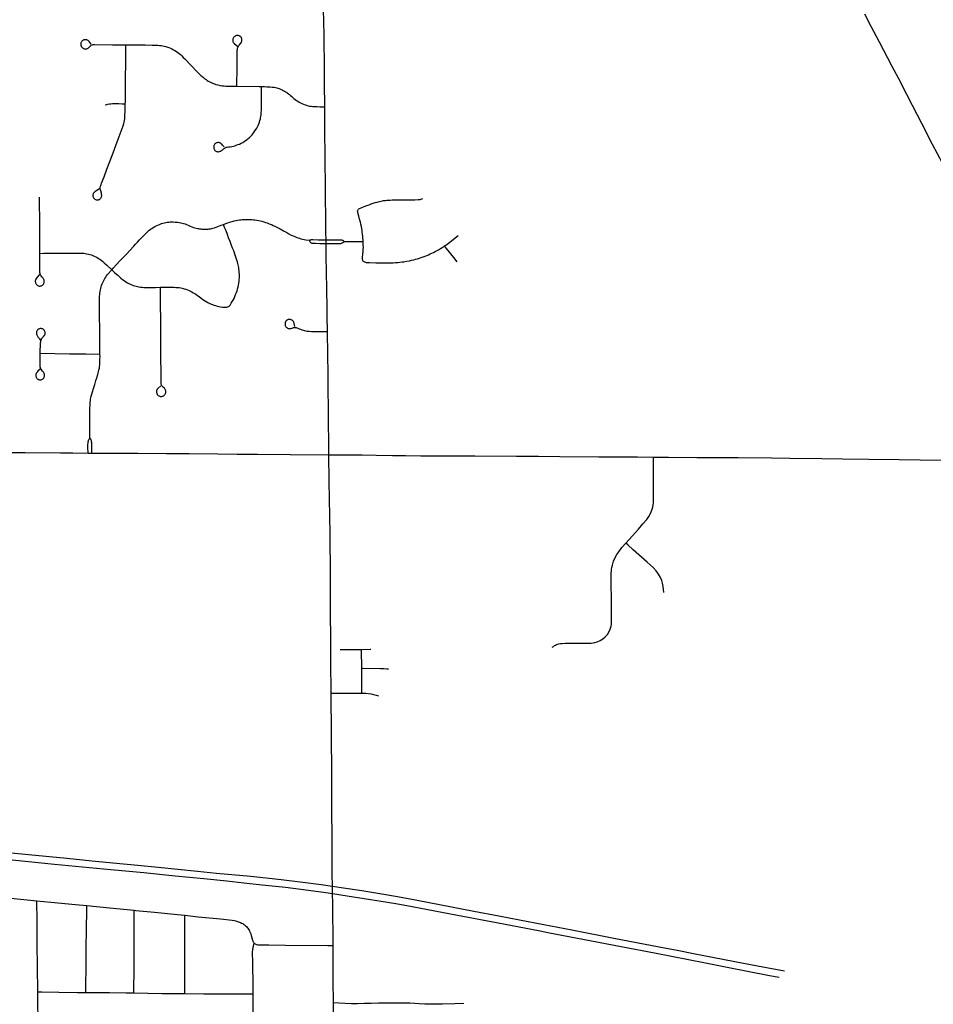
# Model space of a CAD drawing. Header units: feet. Extents: x 2113747 to 2516209, y 960708 to 1356798.
# Tile 57 of 92: x 2288756 to 2296181, y 1185570 to 1193568. Entities that reach past the tile are written whole.
import ezdxf

# ---------------------------------------------------------------- set-up
doc = ezdxf.new("R2010")
doc.units = ezdxf.units.FT
doc.header["$LTSCALE"] = 20
doc.header["$MEASUREMENT"] = 0
doc.layers.add('GM_X_City_Street', color=251, linetype='Continuous')
doc.layers.add('GM_X_Interstate_Route', color=1, linetype='Continuous')

msp = doc.modelspace()

# ---------------------------------------------------------------- linework, layer by layer
at = {"layer": 'GM_X_City_Street', "flags": 128}
for points in [[(2291235.7, 1192860.8), (2291233.2, 1193053.2), (2291232.6, 1193181.2), (2291229.6, 1193420.8), (2291227, 1193571.5), (2291225.3, 1193630.4), (2291224, 1193742), (2291221.5, 1193939), (2291218.7, 1194106.1), (2291216.8, 1194230.8), (2291216.4, 1194283.4), (2291215.8, 1194411.3), (2291215.4, 1194486.8), (2291215.3, 1194501.3)], [(2296255.1, 1192403.3), (2296174.7, 1192552.8), (2296086.9, 1192725.2), (2296053.1, 1192791.6), (2296012.2, 1192871.9), (2295965.5, 1192961.3), (2295897.1, 1193092.2), (2295847.1, 1193188.6), (2295743.4, 1193385), (2295676.1, 1193512.8), (2295624.2, 1193612)], [(2289337, 1193368), (2289320.5, 1193390.6), (2289316.5, 1193394.9), (2289313.1, 1193397.9), (2289308.7, 1193401), (2289305.4, 1193402.7), (2289301.8, 1193404), (2289298.1, 1193404.8), (2289294, 1193405.3), (2289290.6, 1193405.5), (2289286.2, 1193405.3), (2289281.4, 1193404.5), (2289277, 1193403.2), (2289273.1, 1193401.5), (2289269.3, 1193398.7), (2289265.3, 1193395.8), (2289262.3, 1193392.8), (2289259.2, 1193389.3), (2289256.2, 1193384.9), (2289254, 1193379.3), (2289253.1, 1193374.1), (2289252.7, 1193369.3), (2289252.7, 1193364.1), (2289253.7, 1193359.1), (2289254.9, 1193354.5), (2289257.1, 1193349.8), (2289260, 1193345.5), (2289263.1, 1193341.5), (2289266.6, 1193338.5), (2289271.2, 1193335.4), (2289275.7, 1193333.2), (2289279.6, 1193331.9), (2289285.5, 1193330.6), (2289291.4, 1193330.2), (2289295.3, 1193330.7), (2289301.3, 1193331.9), (2289307.5, 1193334.5), (2289312.2, 1193337.6), (2289316.6, 1193340.4), (2289322.6, 1193346.7), (2289328.7, 1193352.2), (2289333.1, 1193356.2), (2289337.7, 1193360), (2289342.6, 1193363.2), (2289347.4, 1193364.9), (2289354, 1193366.4), (2289363.2, 1193367.1), (2289510.6, 1193364.7), (2289619.8, 1193363.9)], [(2290520, 1193026.7), (2290520.8, 1193062.3), (2290522.9, 1193151.1), (2290523.9, 1193263.1), (2290525, 1193316.4), (2290525.3, 1193324.7), (2290526.2, 1193331.6), (2290527.4, 1193338.5), (2290528.8, 1193342.9), (2290530.9, 1193347.7), (2290534.5, 1193353.8), (2290538, 1193358.6), (2290542.7, 1193364.2), (2290552.9, 1193376.5), (2290558.1, 1193384.8), (2290560.1, 1193389.4), (2290561.7, 1193393.9), (2290562.7, 1193398.9), (2290562.9, 1193403.7), (2290562.3, 1193409.4), (2290561.4, 1193413.7), (2290560.1, 1193418.1), (2290557.7, 1193422.3), (2290554.9, 1193425.9), (2290551.5, 1193429.3), (2290547.1, 1193432.8), (2290543.6, 1193435), (2290538.9, 1193437.1), (2290533.7, 1193438.5), (2290528.9, 1193439.3), (2290523.9, 1193439.1), (2290519.3, 1193438.9), (2290514.2, 1193437.4), (2290509.8, 1193435.9), (2290503.7, 1193432.4), (2290499.4, 1193428.9), (2290496.3, 1193425.9), (2290493.7, 1193422.4), (2290491.1, 1193418.5), (2290489.3, 1193413.7), (2290488.5, 1193409.7), (2290487.5, 1193403.3), (2290487.6, 1193398.5), (2290488.5, 1193393.5), (2290489.8, 1193388.5), (2290492, 1193384.3), (2290494.5, 1193380.3), (2290498.4, 1193375.9), (2290502.8, 1193371.6), (2290527.1, 1193352.9)], [(2289614.7, 1192884.2), (2289615, 1192898.8), (2289616.6, 1192990.7), (2289617, 1193092.4), (2289619.1, 1193213.7), (2289619.7, 1193335.1), (2289619.8, 1193363.9)], [(2289619.8, 1193363.9), (2289700.5, 1193363.3), (2289775.9, 1193362.4), (2289832.5, 1193361.7), (2289864.4, 1193360.9), (2289880.2, 1193359.9), (2289893.5, 1193359.2), (2289906.3, 1193357.7), (2289919, 1193355.6), (2289931, 1193352.9), (2289944.2, 1193349.6), (2289956.6, 1193345.5), (2289968.4, 1193341.2), (2289981, 1193336), (2289992.2, 1193330.9), (2290005.7, 1193323.8), (2290017.7, 1193316.9), (2290029.6, 1193309.5), (2290041.9, 1193300.8), (2290052.6, 1193292.5), (2290062.2, 1193284.3), (2290073, 1193274.3), (2290085.6, 1193262.1), (2290097.3, 1193250.4), (2290197.1, 1193147.8), (2290218.6, 1193126.2), (2290229.2, 1193115.7), (2290237.9, 1193107.9), (2290248.8, 1193098.3), (2290260.5, 1193088.8), (2290270.5, 1193081.4), (2290278.3, 1193075.7), (2290288.7, 1193069.2), (2290300.4, 1193062.7), (2290311.5, 1193056.9), (2290324.3, 1193051.4), (2290338.2, 1193046.2), (2290351.7, 1193041.8), (2290365.6, 1193037.9), (2290384.3, 1193034), (2290401.2, 1193031.4), (2290417.5, 1193029.5), (2290431.6, 1193028.7), (2290447.7, 1193027.9), (2290467.2, 1193027.4), (2290494.1, 1193027), (2290520, 1193026.7)], [(2290418.6, 1192534.2), (2290410.8, 1192543.4), (2290405.7, 1192549), (2290399.6, 1192555.5), (2290393.9, 1192560.7), (2290388.7, 1192564.6), (2290384.4, 1192566.8), (2290379.7, 1192568.6), (2290374.8, 1192569.4), (2290369.9, 1192569.9), (2290365.3, 1192569.4), (2290360.1, 1192568.6), (2290355.3, 1192567.3), (2290351, 1192564.9), (2290346.6, 1192562.1), (2290343.3, 1192558.8), (2290339.3, 1192553.6), (2290337, 1192549.5), (2290335.1, 1192544.7), (2290334, 1192539.9), (2290333.1, 1192535), (2290333.1, 1192530.4), (2290333.5, 1192525.2), (2290334.9, 1192520.8), (2290337.4, 1192515.2), (2290340, 1192510.8), (2290343.5, 1192506.5), (2290347, 1192503.3), (2290351.3, 1192500.4), (2290355.5, 1192498.4), (2290361.8, 1192496.5), (2290367, 1192495.6), (2290372.2, 1192495.6), (2290378.3, 1192496.5), (2290384.3, 1192498.6), (2290390, 1192500.8), (2290396, 1192504.9), (2290401.3, 1192508.6), (2290406, 1192512.5), (2290413.9, 1192519.5), (2290421.9, 1192525.2), (2290426, 1192527.7), (2290430.8, 1192529.9), (2290436.5, 1192531.6), (2290443.3, 1192533.1), (2290454.3, 1192534.7), (2290466.9, 1192536.4), (2290480.8, 1192538.6), (2290493.4, 1192541.2), (2290504.7, 1192544), (2290516.4, 1192547.6), (2290530.3, 1192552.9), (2290542.9, 1192558.1), (2290556.6, 1192564.7), (2290568.9, 1192571.1), (2290579.5, 1192577.5), (2290591.9, 1192585.8), (2290603.7, 1192594.6), (2290613.7, 1192602.8), (2290623.7, 1192611.6), (2290635, 1192622.3), (2290644.6, 1192632.5), (2290651.5, 1192641), (2290659.1, 1192650.4), (2290668.4, 1192664), (2290677.5, 1192677.6), (2290683.1, 1192687.6), (2290688.8, 1192697.6), (2290694.5, 1192709.6), (2290699.5, 1192721.7), (2290704.5, 1192735.6), (2290708.8, 1192749.5), (2290712.3, 1192761.7), (2290714.7, 1192772), (2290716.3, 1192782.5), (2290718.1, 1192794.7), (2290719.7, 1192813.8), (2290720.6, 1192830.8), (2290721.6, 1192899.8), (2290721.2, 1192975.4), (2290721.1, 1192995.1), (2290720.8, 1193024.9)], [(2290520, 1193026.7), (2290701.3, 1193025.1), (2290720.8, 1193024.9)], [(2290720.8, 1193024.9), (2290745.5, 1193024.7), (2290765.5, 1193023.8), (2290779.4, 1193022.9), (2290790.7, 1193022.1), (2290807.7, 1193020.6), (2290823.7, 1193018.6), (2290835, 1193016.4), (2290845.8, 1193013.8), (2290855, 1193011.2), (2290865, 1193007.7), (2290876, 1193003.4), (2290888.9, 1192997.7), (2290898.8, 1192992.5), (2290908.4, 1192987.3), (2290917.1, 1192982.5), (2290923.6, 1192978.6), (2290930.5, 1192973.8), (2290940.1, 1192966.8), (2290948.3, 1192960.3), (2290958.3, 1192951.6), (2290967.9, 1192943), (2290976.1, 1192935.6), (2290985.2, 1192927.7), (2290994.8, 1192920.4), (2291005.6, 1192912.5), (2291015.6, 1192906), (2291026.9, 1192899.1), (2291038.2, 1192893), (2291049.6, 1192887.1), (2291062.9, 1192881.7), (2291076.4, 1192876.5), (2291087.7, 1192872.5), (2291100.7, 1192869.1), (2291114.2, 1192866.4), (2291126.2, 1192864.7), (2291139.8, 1192863.4), (2291153.3, 1192862.5), (2291173.2, 1192861.7), (2291194.9, 1192861.2), (2291235.7, 1192860.8)], [(2289405.5, 1192192.7), (2289382.9, 1192179.7), (2289373.8, 1192174), (2289366, 1192168.4), (2289360.8, 1192164.1), (2289356.4, 1192159.3), (2289353.9, 1192155.2), (2289352.1, 1192150.6), (2289351.1, 1192145.8), (2289350.7, 1192139.3), (2289351.2, 1192135), (2289352.5, 1192129.7), (2289354.2, 1192125), (2289356.4, 1192120.7), (2289358.2, 1192118), (2289360.3, 1192115.5), (2289363.8, 1192111.9), (2289368.1, 1192108.9), (2289372, 1192106.7), (2289376.8, 1192105.1), (2289382, 1192103.7), (2289386.5, 1192103.5), (2289391.1, 1192103.7), (2289396.2, 1192104.6), (2289400.7, 1192106.3), (2289405.1, 1192108.6), (2289408.5, 1192111), (2289412.7, 1192114.7), (2289415.5, 1192118.4), (2289418.5, 1192122.6), (2289421.1, 1192128.6), (2289422.4, 1192132.8), (2289423.2, 1192138.2), (2289423.3, 1192143.2), (2289422.4, 1192149.3), (2289421.2, 1192157.7), (2289415.1, 1192177.5), (2289412.9, 1192186.2), (2289411.5, 1192192.5), (2289411.2, 1192198.3), (2289411.6, 1192205.7), (2289413.7, 1192215), (2289417.7, 1192227.9), (2289422.1, 1192239.8), (2289441.7, 1192292), (2289465.3, 1192353.4), (2289507.7, 1192465.8), (2289557.7, 1192597.8), (2289596.8, 1192705.5), (2289602.9, 1192724.1), (2289606.4, 1192736.7), (2289608.6, 1192748.9), (2289610.1, 1192763.4), (2289610.7, 1192775.8), (2289611.6, 1192794), (2289613, 1192820.1), (2289614.7, 1192884.2)], [(2289451.5, 1192875.2), (2289463.9, 1192878.7), (2289473.9, 1192881.3), (2289486.7, 1192883.7), (2289497.8, 1192885.2), (2289510, 1192886), (2289525.6, 1192886.9), (2289543, 1192886.9), (2289562.5, 1192886.5), (2289588.8, 1192885.2), (2289614.7, 1192884.2)], [(2291246.3, 1191779.9), (2291244.7, 1191839.2), (2291244.2, 1191891.7), (2291243.6, 1191996.7), (2291242.8, 1192087.1), (2291241.6, 1192213.3), (2291240.1, 1192429.9), (2291237.5, 1192695.5), (2291235.7, 1192860.8)], [(2288920.3, 1191669.7), (2288920.1, 1191894), (2288917.1, 1192126.8)], [(2291505.8, 1192024), (2291508.8, 1192027.5), (2291512.7, 1192030.5), (2291518.4, 1192033.5), (2291531.8, 1192039.6), (2291555.7, 1192049.6), (2291578.7, 1192058.7), (2291596.1, 1192065.2), (2291613.5, 1192071.3), (2291629.5, 1192076.9), (2291645.6, 1192082.1), (2291661.7, 1192086.9), (2291669.9, 1192089.1), (2291682.1, 1192092.1), (2291694.7, 1192094.7), (2291714.2, 1192098.1), (2291729, 1192099.9), (2291741.2, 1192101.2), (2291751.5, 1192101.9), (2291767.2, 1192102.9), (2291784.3, 1192103.4), (2291897.1, 1192104.1), (2291924.4, 1192104.6), (2291945.4, 1192105.1), (2291966.5, 1192105.4), (2291994.5, 1192106.1), (2292002.6, 1192106.7), (2292010.8, 1192108.1), (2292017.4, 1192109.8), (2292023.4, 1192111.7), (2292032.5, 1192115.8)], [(2291546.7, 1191767.4), (2291543.9, 1191808.1), (2291542, 1191826.8), (2291540.3, 1191842), (2291538.6, 1191856.4), (2291536.4, 1191869.8), (2291532.9, 1191888.5), (2291529, 1191906.3), (2291525.1, 1191922), (2291519.1, 1191946.7), (2291512.6, 1191972.8), (2291505.1, 1192001.2), (2291503.5, 1192008), (2291502.6, 1192011.9), (2291502.6, 1192015.8), (2291503.5, 1192019.7), (2291505.8, 1192024)], [(2290411.7, 1191904.9), (2290431.3, 1191912.5), (2290446.9, 1191918.2), (2290462.3, 1191923.5), (2290482.5, 1191929.5), (2290499.9, 1191933.8), (2290516.8, 1191937.3), (2290530.3, 1191939.9), (2290542.5, 1191941.6), (2290553.8, 1191942.9), (2290563.7, 1191943.7), (2290573.7, 1191944.2), (2290585.9, 1191944.6), (2290599.8, 1191945.1), (2290612.4, 1191945), (2290621, 1191945), (2290631.5, 1191944.6), (2290641.9, 1191943.7), (2290655.4, 1191942.4), (2290668.2, 1191940.9), (2290684.7, 1191938.7), (2290699.4, 1191936.1), (2290711.6, 1191933.5), (2290724.2, 1191930.4), (2290739.2, 1191926.3), (2290753.7, 1191921.7), (2290768.5, 1191917), (2290785, 1191910.9), (2290801.9, 1191903.9), (2290816.7, 1191897.4), (2290834.8, 1191888.6), (2290851, 1191880.5), (2290873.1, 1191868.7), (2290900, 1191853.5), (2290926.1, 1191838.7), (2290944.2, 1191828.8), (2290963.9, 1191818.7), (2290979, 1191811.3), (2290991.2, 1191806.1), (2291004.1, 1191800.7), (2291017.2, 1191796.1), (2291029, 1191792.2), (2291042, 1191788.7), (2291055.2, 1191785.8), (2291068.5, 1191783.1), (2291082.5, 1191780.7), (2291109.9, 1191776.3)], [(2289505.2, 1191536.1), (2289515.9, 1191548.3), (2289571.5, 1191608.5), (2289620.4, 1191661.1), (2289684.7, 1191729.6), (2289698.6, 1191744.8), (2289712.9, 1191760.4), (2289730.4, 1191779), (2289747.3, 1191796.9), (2289765.5, 1191816), (2289775.4, 1191826.4), (2289783.3, 1191834.2), (2289791.1, 1191841.6), (2289801.1, 1191850.7), (2289809.8, 1191858.1), (2289818.8, 1191865.2), (2289829.8, 1191872.5), (2289841.1, 1191879.4), (2289853.7, 1191886.8), (2289865.8, 1191893.4), (2289879.8, 1191899.8), (2289892.3, 1191905), (2289908, 1191911.1), (2289919.7, 1191915), (2289931.9, 1191918.4), (2289943.6, 1191921), (2289955.3, 1191922.7), (2289967.2, 1191924.2), (2289980.1, 1191924.9), (2289992.9, 1191925.5), (2290004.4, 1191925.3), (2290018.7, 1191924.5), (2290029.1, 1191923.6), (2290040, 1191922.3), (2290051.7, 1191920.5), (2290064.7, 1191918.4), (2290077.3, 1191915.3), (2290088.2, 1191912.3), (2290100.4, 1191908.4), (2290112.1, 1191904), (2290124.9, 1191898.5), (2290142.5, 1191891), (2290155.5, 1191885.8), (2290168.5, 1191881), (2290179.4, 1191877.5), (2290189.4, 1191874.9), (2290201.5, 1191872.3), (2290209.8, 1191870.5), (2290218.5, 1191869.2), (2290227.1, 1191867.9), (2290237.2, 1191867), (2290246.2, 1191866.2), (2290256.7, 1191865.9), (2290267.1, 1191865.7), (2290276.7, 1191866.2), (2290287.5, 1191867), (2290297.5, 1191868.3), (2290308.3, 1191870.1), (2290317.9, 1191871.8), (2290327, 1191874), (2290339.2, 1191877.4), (2290353.1, 1191882.2), (2290367, 1191887.4), (2290379.6, 1191892.2), (2290394.4, 1191897.8), (2290411.7, 1191904.9)], [(2290447.7, 1191234.9), (2290453.4, 1191237.1), (2290458.1, 1191240.1), (2290462.5, 1191244.4), (2290466.6, 1191249.6), (2290476, 1191264), (2290484, 1191277.9), (2290490.7, 1191290.5), (2290498, 1191304.3), (2290505.1, 1191320), (2290511.3, 1191334.7), (2290517.2, 1191350.8), (2290522.5, 1191365.9), (2290527.7, 1191383), (2290531.6, 1191397.8), (2290534.7, 1191411.6), (2290537.5, 1191427.2), (2290539.9, 1191442.4), (2290541, 1191456.9), (2290542.1, 1191473.7), (2290542.2, 1191486.9), (2290542.1, 1191499.7), (2290541.1, 1191513.5), (2290539.9, 1191528.9), (2290538.6, 1191541.9), (2290536.9, 1191554.5), (2290534.7, 1191567.1), (2290533, 1191577.5), (2290530.4, 1191588.8), (2290526.9, 1191600.9), (2290522.2, 1191614.8), (2290516.5, 1191630.9), (2290507.4, 1191656.5), (2290495.3, 1191689.1), (2290487, 1191711.3), (2290478.8, 1191733.4), (2290472.7, 1191749.5), (2290466.2, 1191766.4), (2290454.5, 1191796.8), (2290444.1, 1191824.2), (2290433.2, 1191851.6), (2290421.5, 1191880.7), (2290411.7, 1191904.9)], [(2292208.9, 1191729.7), (2292219.2, 1191736.7), (2292229.7, 1191744.2), (2292241.8, 1191753.2), (2292253.1, 1191761.9), (2292264.8, 1191771), (2292283, 1191785.7), (2292319.4, 1191815.7)], [(2291109.9, 1191776.3), (2291116.4, 1191778.9), (2291121.6, 1191780.7), (2291127.2, 1191781.5), (2291132, 1191782), (2291139.3, 1191782), (2291181.5, 1191781), (2291206.3, 1191780.2), (2291246.3, 1191779.9)], [(2291109.9, 1191776.3), (2291114, 1191766.5), (2291117, 1191761.7), (2291120, 1191758.2), (2291123.9, 1191755.7), (2291129.6, 1191753.5), (2291136.5, 1191752.6), (2291160, 1191751.3), (2291194.6, 1191750.6), (2291246.7, 1191750.1)], [(2291246.3, 1191779.9), (2291288.9, 1191780.3), (2291335.5, 1191781), (2291356.5, 1191780.9), (2291365.7, 1191780.5), (2291372.2, 1191779.6), (2291377.4, 1191778.3), (2291381.7, 1191776.1), (2291385.2, 1191773.5), (2291392.3, 1191765.5)], [(2291246.7, 1191750.1), (2291246.4, 1191766.4), (2291246.3, 1191779.9)], [(2291246.7, 1191750.1), (2291291.2, 1191749.5), (2291326.8, 1191749.6), (2291358.9, 1191750.3), (2291366.7, 1191750.8), (2291371.9, 1191752), (2291376.3, 1191754.2), (2291381.9, 1191757.7), (2291392.3, 1191765.5)], [(2291257.3, 1191035.2), (2291256.9, 1191071.7), (2291256.5, 1191124.2), (2291255.4, 1191186.5), (2291254.9, 1191242.1), (2291254.7, 1191258.5), (2291254.7, 1191261.8), (2291253.7, 1191340.5), (2291252.7, 1191383.1), (2291250, 1191514.3), (2291247.8, 1191648.8), (2291246.7, 1191750.1)], [(2291392.3, 1191765.5), (2291451.4, 1191765.9), (2291511.8, 1191766.9), (2291546.7, 1191767.4)], [(2291548.9, 1191606.7), (2291545.8, 1191610.1), (2291543.9, 1191614.5), (2291542.4, 1191620.1), (2291541.5, 1191627.5), (2291541.7, 1191636.3), (2291542.6, 1191645.4), (2291543.9, 1191654.1), (2291546.1, 1191670.3), (2291547.4, 1191679.2), (2291548.2, 1191687.1), (2291548.7, 1191694.9), (2291548.7, 1191703.1), (2291549.1, 1191718.3), (2291548.8, 1191735.9), (2291547.8, 1191751.3), (2291546.7, 1191767.4)], [(2291548.9, 1191606.7), (2291553.7, 1191603.2), (2291559.1, 1191600.2), (2291565.6, 1191598), (2291573.4, 1191596.7), (2291581.6, 1191595.8), (2291599.4, 1191594.8), (2291651.7, 1191593.7), (2291769.8, 1191593.6), (2291791, 1191594), (2291810, 1191594.9), (2291829.6, 1191596.2), (2291846.1, 1191597.9), (2291863.5, 1191600.1), (2291879.1, 1191602.2), (2291903.4, 1191606.1), (2291923.4, 1191610), (2291941.2, 1191613.9), (2291959, 1191618.3), (2291973.8, 1191622.2), (2291989.5, 1191626.5), (2292005.1, 1191631.3), (2292019.4, 1191636), (2292035.9, 1191641.7), (2292051.1, 1191647.3), (2292066.3, 1191653.4), (2292078, 1191658.1), (2292092.4, 1191664.7), (2292105, 1191670.7), (2292119.3, 1191677.7), (2292132.8, 1191684.6), (2292143.7, 1191690.3), (2292160.5, 1191699.8), (2292176.2, 1191708.9), (2292189.2, 1191716.9), (2292200.5, 1191724.2), (2292208.9, 1191729.7)], [(2292311.8, 1191600.7), (2292283.6, 1191636.8), (2292226.2, 1191708.1), (2292208.9, 1191729.7)], [(2288917.7, 1191498.9), (2288898.2, 1191475.9), (2288892.5, 1191468), (2288887.4, 1191459.6), (2288884.7, 1191452.9), (2288883.4, 1191445.9), (2288883.2, 1191440.6), (2288883.8, 1191435.5), (2288884.8, 1191430.9), (2288886.4, 1191425.9), (2288889, 1191421.6), (2288892, 1191417.7), (2288895, 1191414.3), (2288899, 1191410.7), (2288903.3, 1191408.1), (2288908.5, 1191406), (2288914.2, 1191404.6), (2288918.7, 1191404.2), (2288923.3, 1191404.2), (2288928.1, 1191405.1), (2288932.9, 1191406.8), (2288937.5, 1191409), (2288941.6, 1191411.6), (2288945.5, 1191415), (2288948.9, 1191418.5), (2288951.6, 1191422.8), (2288953.7, 1191427.6), (2288954.9, 1191432.1), (2288955.9, 1191436.8), (2288956.2, 1191441.8), (2288955.9, 1191447.2), (2288954.6, 1191451.9), (2288952.4, 1191457.6), (2288949.4, 1191463.2), (2288945.9, 1191468), (2288935.7, 1191480.3), (2288930.8, 1191486.3), (2288928.1, 1191490.6), (2288926, 1191494.8), (2288923.8, 1191500.6), (2288922.1, 1191507.2), (2288921.2, 1191513.2), (2288920.6, 1191520.3), (2288919.4, 1191608.9), (2288920.3, 1191669.7)], [(2288920.3, 1191669.7), (2288952, 1191670.3), (2288997.9, 1191671.1), (2289119.7, 1191671.9), (2289216.9, 1191672.7), (2289234.8, 1191672.7), (2289253, 1191672.3), (2289266, 1191671.4), (2289278.2, 1191670.5), (2289289.2, 1191669.1), (2289301.2, 1191667.1), (2289314.5, 1191664), (2289327.2, 1191660.5), (2289339.3, 1191656.7), (2289349.8, 1191652.7), (2289362.8, 1191647.1), (2289375.4, 1191641), (2289386.3, 1191635.4), (2289397.6, 1191628.8), (2289408.2, 1191621.7), (2289419.7, 1191613.6), (2289428.8, 1191606.1), (2289443.2, 1191594), (2289460.5, 1191577.9), (2289505.2, 1191536.1)], [(2289408.8, 1190852.3), (2289408.5, 1190875.6), (2289407.7, 1190906), (2289407.8, 1190976.9), (2289407.3, 1191044.9), (2289406, 1191170.6), (2289405.7, 1191228.2), (2289405.7, 1191279.9), (2289405.7, 1191302.4), (2289405.7, 1191318.5), (2289406.6, 1191334.3), (2289407.9, 1191345.9), (2289409.6, 1191360), (2289412.3, 1191373.7), (2289414.8, 1191385.3), (2289418.8, 1191398.4), (2289422.1, 1191410.1), (2289426.6, 1191422.3), (2289431.4, 1191434.1), (2289436.6, 1191444.9), (2289441.5, 1191454.3), (2289448.3, 1191466.2), (2289455.1, 1191476.2), (2289463.1, 1191487.4), (2289470.6, 1191496.8), (2289505.2, 1191536.1)], [(2289505.2, 1191536.1), (2289527.6, 1191515.1), (2289542.1, 1191501.5), (2289553, 1191491.5), (2289566.9, 1191478.9), (2289579, 1191468.5), (2289592, 1191458.1), (2289606, 1191448.1), (2289619.4, 1191438.5), (2289631.5, 1191431.1), (2289642, 1191425.5), (2289655, 1191418.9), (2289667.1, 1191413.7), (2289678.9, 1191409.4), (2289691.7, 1191405.2), (2289702.7, 1191402), (2289713.6, 1191399.8), (2289724.9, 1191397.7), (2289737.6, 1191395.8), (2289750.5, 1191394.6), (2289764, 1191393.7), (2289780.9, 1191393.3), (2289802.2, 1191393.3), (2289859.6, 1191393.7), (2289899.7, 1191394)], [(2289904, 1190594.6), (2289880, 1190572.9), (2289877.5, 1190570.3), (2289874.9, 1190567.2), (2289872.7, 1190563.8), (2289871.2, 1190560.6), (2289868.9, 1190553.3), (2289868.4, 1190549.9), (2289868.3, 1190545.7), (2289869.1, 1190538.3), (2289870.5, 1190534.3), (2289871.3, 1190531.1), (2289873.1, 1190527.8), (2289874.8, 1190524.5), (2289877, 1190521.2), (2289879.7, 1190518.5), (2289882.7, 1190516), (2289886.1, 1190513.4), (2289889.6, 1190511.3), (2289893.9, 1190509.5), (2289898.7, 1190508.2), (2289903.4, 1190507.8), (2289909.1, 1190507.8), (2289915.7, 1190508.6), (2289921.3, 1190510.4), (2289926.1, 1190512.5), (2289930.4, 1190515.6), (2289934.2, 1190519.4), (2289938.7, 1190525.6), (2289941.7, 1190532.4), (2289943.5, 1190539.8), (2289943.9, 1190545.6), (2289943, 1190552.5), (2289941.7, 1190558.2), (2289938.7, 1190565.1), (2289936.1, 1190569), (2289932.2, 1190573.9), (2289925.7, 1190579.8), (2289919.9, 1190585.2), (2289913.9, 1190591.9), (2289910.5, 1190596.8), (2289908.3, 1190602), (2289906.6, 1190607.8), (2289905.7, 1190613.3), (2289905.3, 1190620.7), (2289905.3, 1190630.7), (2289905.9, 1190655.8), (2289905.2, 1190718.3), (2289904.5, 1190806.8), (2289904, 1190967.6), (2289903.3, 1191095.6), (2289900.8, 1191286), (2289900, 1191365.9), (2289899.7, 1191394)], [(2289899.7, 1191394), (2289988.1, 1191394.5), (2290012, 1191394), (2290026.3, 1191393.6), (2290039.7, 1191392.7), (2290052.5, 1191391.4), (2290065.8, 1191389.3), (2290077.9, 1191386.5), (2290092.7, 1191382.7), (2290105.3, 1191378.8), (2290119.6, 1191373.6), (2290133.1, 1191368.1), (2290143.9, 1191363.1), (2290154.8, 1191357.5), (2290166.9, 1191350.5), (2290178.7, 1191343.2), (2290187.8, 1191337.1), (2290200.4, 1191328.4), (2290214.3, 1191318.4), (2290231.6, 1191305.8), (2290246, 1191295.8), (2290258.1, 1191287.5), (2290270.5, 1191279.7), (2290285.5, 1191271), (2290296.8, 1191265.5), (2290308.1, 1191260.2), (2290322.4, 1191254), (2290334.1, 1191249.7), (2290346.4, 1191245.7), (2290360.6, 1191241.9), (2290374, 1191238.8), (2290388.8, 1191236.2), (2290405.3, 1191233.6), (2290416.2, 1191232.3), (2290422.7, 1191231.9), (2290428.8, 1191231.9), (2290434.4, 1191232.3), (2290440.5, 1191233.2), (2290447.7, 1191234.9)], [(2290992.5, 1191075.1), (2290987.2, 1191098.9), (2290986, 1191103.8), (2290984.7, 1191107.7), (2290983, 1191112.1), (2290980.8, 1191116), (2290978.7, 1191119), (2290976, 1191121.6), (2290973.3, 1191124.2), (2290970.4, 1191126.4), (2290967.1, 1191128.4), (2290962.1, 1191130.8), (2290957.8, 1191132), (2290952.8, 1191132.7), (2290949.1, 1191133.3), (2290945.2, 1191133.3), (2290941.7, 1191132.9), (2290937.8, 1191131.6), (2290933.9, 1191129.9), (2290930.9, 1191128.2), (2290927.8, 1191126), (2290924.7, 1191123.7), (2290922.2, 1191121.2), (2290919.7, 1191118), (2290917.8, 1191115.6), (2290916, 1191111.5), (2290914.8, 1191108.6), (2290913.6, 1191104.4), (2290913, 1191100.8), (2290912.6, 1191096.9), (2290912.6, 1191093), (2290913.1, 1191089.4), (2290913.9, 1191085.2), (2290915.1, 1191082.2), (2290917.4, 1191077.8), (2290920, 1191073.4), (2290922.9, 1191069.4), (2290926.1, 1191066.5), (2290928.8, 1191064.4), (2290933, 1191061.7), (2290937.8, 1191060), (2290942.1, 1191058.7), (2290947.3, 1191057.8), (2290953, 1191058.2), (2290960.9, 1191059.8), (2290969.5, 1191062.1), (2290976.9, 1191064.6), (2290982.1, 1191066.4), (2290987.3, 1191067.8), (2290992.5, 1191068.2), (2290997.2, 1191067.8), (2291003.4, 1191066.4), (2291009.9, 1191064.3), (2291016.4, 1191061.7), (2291026.8, 1191057.7), (2291037.2, 1191053.9), (2291048.7, 1191049.9), (2291062.4, 1191046), (2291079.3, 1191041.6), (2291093.2, 1191039.1), (2291108, 1191037.3), (2291127.1, 1191036), (2291148.4, 1191035.5), (2291217.9, 1191035.5), (2291257.3, 1191035.2)], [(2288923.3, 1190857.9), (2288926.3, 1190943), (2288927.2, 1190952.1), (2288928.5, 1190959.2), (2288930.7, 1190966), (2288932.7, 1190971.5), (2288935.9, 1190977.2), (2288939.6, 1190982.5), (2288945, 1190989.4), (2288950.3, 1190995.1), (2288953.7, 1190999.4), (2288957.2, 1191003.7), (2288960.7, 1191009.8), (2288962.2, 1191014.4), (2288963.3, 1191019.4), (2288963.3, 1191024.1), (2288962.4, 1191030.6), (2288961.1, 1191035), (2288959.1, 1191039.8), (2288956.8, 1191043.3), (2288953.3, 1191047.6), (2288949.9, 1191051.1), (2288945.9, 1191053.7), (2288941.2, 1191056.3), (2288936.7, 1191057.7), (2288931.6, 1191058.5), (2288926.9, 1191058.8), (2288922.1, 1191058.5), (2288917.3, 1191057.6), (2288912.1, 1191055.4), (2288907.7, 1191053.3), (2288904.2, 1191050.6), (2288901.2, 1191047.6), (2288898.1, 1191043.3), (2288895.7, 1191038.6), (2288893.8, 1191034.2), (2288892.9, 1191029.2), (2288892.5, 1191023.7), (2288892.9, 1191018.1), (2288893.9, 1191012.9), (2288895.1, 1191008.1), (2288898.1, 1191001.6), (2288901.2, 1190996.8), (2288904.6, 1190992), (2288908.5, 1190987.3), (2288912.9, 1190982.5), (2288915.9, 1190978.6), (2288919, 1190974.2), (2288921.1, 1190971.2), (2288923.3, 1190967.3), (2288926.4, 1190960.6)], [(2291268.8, 1190034.2), (2291265.2, 1190395.5), (2291263.5, 1190579.3), (2291262.5, 1190674.5), (2291259.7, 1190864.8), (2291257.5, 1191015.9), (2291257.3, 1191035.2)], [(2288924.9, 1190730.6), (2288904.1, 1190711.9), (2288897.9, 1190706.1), (2288894.5, 1190701.9), (2288892, 1190698.2), (2288889.3, 1190693.3), (2288888, 1190688.5), (2288887.6, 1190684.2), (2288887.6, 1190678.5), (2288888, 1190672.8), (2288888.9, 1190668.1), (2288890.4, 1190663.5), (2288892.8, 1190659.4), (2288895.8, 1190655.2), (2288899.3, 1190651.6), (2288903.1, 1190648.7), (2288907.5, 1190646.4), (2288911.9, 1190644.4), (2288917.5, 1190643.3), (2288922.3, 1190642.9), (2288927.1, 1190642.9), (2288931.8, 1190643.7), (2288936.6, 1190645.5), (2288941, 1190647.7), (2288944.9, 1190650.2), (2288948.8, 1190654.1), (2288952.2, 1190659), (2288954.4, 1190663.3), (2288956.3, 1190667.8), (2288957.5, 1190672.4), (2288958, 1190677.5), (2288957.9, 1190682.8), (2288957.5, 1190687.2), (2288956.2, 1190691.9), (2288954.2, 1190696.6), (2288952.3, 1190700.6), (2288949.3, 1190705.1), (2288942.3, 1190713.7), (2288935.8, 1190721.9), (2288931.1, 1190728.5), (2288928.4, 1190732.8), (2288926.3, 1190737), (2288924.5, 1190741.5), (2288923.3, 1190746.2), (2288922.8, 1190750.6), (2288922.3, 1190756), (2288923.3, 1190857.9)], [(2288923.3, 1190857.9), (2289162.1, 1190854.6), (2289292.8, 1190853.6), (2289408.8, 1190852.3)], [(2289326.8, 1190170.3), (2289326.9, 1190294.9), (2289327.6, 1190406.5), (2289328.5, 1190440), (2289329.5, 1190458.6), (2289330.6, 1190470.9), (2289332.3, 1190484.3), (2289334.6, 1190496.5), (2289337.4, 1190509.6), (2289341.9, 1190526), (2289347.1, 1190544.1), (2289355.9, 1190572.1), (2289366.7, 1190605.9), (2289376.3, 1190635.9), (2289383.7, 1190659.8), (2289391.1, 1190685), (2289396.8, 1190706.7), (2289400.7, 1190723.7), (2289403.7, 1190738.4), (2289405.5, 1190749.9), (2289406.8, 1190761.8), (2289407.9, 1190773.2), (2289408.9, 1190792.2), (2289408.9, 1190810.4), (2289409, 1190833), (2289408.8, 1190852.3)], [(2289311.8, 1190047.3), (2289311.2, 1190094.9), (2289311.1, 1190116.8), (2289311.6, 1190127.7), (2289312.7, 1190138.9), (2289314.6, 1190148.1), (2289315.9, 1190152.9), (2289317.7, 1190157.2), (2289320.3, 1190161.6), (2289322.9, 1190165.5), (2289326.8, 1190170.3)], [(2289342.1, 1190047.3), (2289342, 1190100), (2289341.7, 1190109.6), (2289341.8, 1190120.7), (2289341.4, 1190130.8), (2289340.6, 1190138.7), (2289339.2, 1190146), (2289337.4, 1190152.1), (2289333.5, 1190159.9), (2289326.8, 1190170.3)], [(2288544.6, 1190053.3), (2288801.8, 1190051.6), (2289089.1, 1190049.5), (2289188.2, 1190048.4), (2289311.8, 1190047.3)], [(2289311.8, 1190047.3), (2289342.1, 1190047.3)], [(2289342.1, 1190047.3), (2289483.8, 1190047.6), (2289716.6, 1190046.6), (2289949, 1190044.7), (2290132.6, 1190043), (2290366.1, 1190040.4), (2290523.7, 1190039.4), (2290687.9, 1190037.6), (2290954, 1190036), (2291268.8, 1190034.2)], [(2291268.8, 1190034.2), (2291340.8, 1190034.3), (2291539.4, 1190032.1), (2291654.4, 1190030.6), (2291786.8, 1190028.7), (2291892.3, 1190027.1), (2292017.7, 1190026.2), (2292258.4, 1190024.6), (2292455.7, 1190023.8), (2292793.9, 1190022.6), (2292972.1, 1190022), (2293145.5, 1190020.5), (2293464.1, 1190018.1), (2293581.8, 1190017.1), (2293776.4, 1190015.7), (2293908.4, 1190014.7)], [(2291287, 1188097.1), (2291284, 1188356.1), (2291284.3, 1188543), (2291282.3, 1188743), (2291281.8, 1189051.2), (2291278.4, 1189395.6), (2291272.2, 1189816.9), (2291268.8, 1190034.2)], [(2293683.5, 1189315.4), (2293710.2, 1189345.3), (2293784.2, 1189428.9), (2293821.8, 1189471.8), (2293852.5, 1189508.5), (2293869.3, 1189532.8), (2293884.6, 1189561.8), (2293896.8, 1189592.3), (2293901.7, 1189609.2), (2293904.7, 1189627.3), (2293906.3, 1189643.7), (2293907.7, 1189738.8), (2293908.4, 1190011.3), (2293908.4, 1190014.7)], [(2293908.4, 1190014.7), (2293939.6, 1190014.4), (2294028.7, 1190014.1), (2294258.2, 1190012.9), (2294595.6, 1190010.3), (2294866.2, 1190008.3), (2295016.6, 1190006.2), (2295275.6, 1190002.5), (2295443.8, 1190000.7), (2295656.3, 1189997.9), (2295903.3, 1189994.6), (2296073.3, 1189992.3), (2296378.9, 1189989.3), (2296538.2, 1189988.3), (2296727.4, 1189987.1), (2296881.3, 1189985.4), (2297062.5, 1189983.5), (2297156.9, 1189982.5), (2297557.3, 1189982.8)], [(2293083.6, 1188470.2), (2293093.7, 1188477.5), (2293102.2, 1188483.6), (2293111.1, 1188488.3), (2293119.8, 1188492.4), (2293138.5, 1188498.1), (2293151.7, 1188500.4), (2293164.4, 1188501.7), (2293190.7, 1188502.3), (2293226.7, 1188502.9), (2293338.4, 1188503.3), (2293400.7, 1188504.1), (2293415.6, 1188505.2), (2293429.6, 1188507.8), (2293448.8, 1188513.7), (2293473, 1188523.8), (2293495.4, 1188537.4), (2293515.5, 1188554.3), (2293532.6, 1188574.2), (2293545, 1188593.5), (2293555.7, 1188617.4), (2293562.8, 1188642.6), (2293565.1, 1188657.5), (2293566.8, 1188675.1), (2293567.1, 1188747.4), (2293565.7, 1188885.2), (2293564.5, 1188960.6), (2293564.1, 1189062.2), (2293567, 1189101.5), (2293569.7, 1189118.1), (2293573.5, 1189136.9), (2293582.8, 1189168.3), (2293595.4, 1189198.6), (2293609.6, 1189224.4), (2293624.3, 1189246.1), (2293651.2, 1189279.2), (2293683.5, 1189315.4)], [(2293991.4, 1188915.2), (2293985.1, 1188964), (2293980.3, 1188989.8), (2293973.7, 1189011.7), (2293963.2, 1189035.8), (2293947, 1189064.3), (2293927.9, 1189090.9), (2293903.9, 1189117.8), (2293856, 1189162.6), (2293742.4, 1189261.9), (2293698.8, 1189301.6), (2293683.5, 1189315.4)], [(2291362.1, 1188452.7), (2291474, 1188452.2), (2291535.4, 1188452.8)], [(2291535.4, 1188452.8), (2291605.8, 1188454.2), (2291609.2, 1188454.1)], [(2291537.2, 1188299.1), (2291535.5, 1188445.2), (2291535.4, 1188452.8)], [(2291536.8, 1188097.8), (2291536.9, 1188108), (2291537.5, 1188272.4), (2291537.2, 1188299.1)], [(2291537.2, 1188299.1), (2291541.1, 1188299.1), (2291687.4, 1188298.4), (2291715.5, 1188297.4), (2291739.2, 1188295.9), (2291752.9, 1188294.7)], [(2291287, 1188097.1), (2291311.8, 1188097.2), (2291454.3, 1188097.8), (2291536.8, 1188097.8)], [(2291303.5, 1186047.4), (2291300.1, 1186387.9), (2291299, 1186469.8), (2291298.2, 1186529.1), (2291297, 1186627.4), (2291295.7, 1186961.9), (2291293.6, 1187112.6), (2291294, 1187355.4), (2291293.7, 1187506.3), (2291291.4, 1187693.4), (2291289.9, 1187865.8), (2291288.2, 1187988.6), (2291287, 1188097.1)], [(2291536.8, 1188097.8), (2291549.6, 1188097.8), (2291570, 1188096.9), (2291591.2, 1188094.8), (2291611.8, 1188091.1), (2291630.8, 1188086.3), (2291654.1, 1188080.5), (2291671.2, 1188074.8)], [(2288451.8, 1186454.5), (2288548, 1186444.9), (2288789.8, 1186421.7), (2288896, 1186411.6)], [(2288896, 1186411.6), (2289008.6, 1186400.9), (2289211, 1186380.5), (2289301.8, 1186371.7)], [(2288902.6, 1185671.9), (2288900.8, 1185877.7), (2288899.2, 1186054.8), (2288897.2, 1186281), (2288896.4, 1186372.7), (2288896, 1186411.6)], [(2289294.1, 1185665.8), (2289294.5, 1185697.1), (2289295, 1185743.2), (2289296.3, 1185848.3), (2289296.8, 1186022.7), (2289298.2, 1186180.4), (2289301.1, 1186334.7), (2289301.8, 1186371.7)], [(2289301.8, 1186371.7), (2289485.4, 1186354), (2289687.9, 1186334.1)], [(2289684.2, 1185662), (2289684.4, 1185686), (2289685.7, 1185856), (2289687, 1186108.1), (2289687.7, 1186294.6), (2289687.9, 1186334.1)], [(2289687.9, 1186334.1), (2289700.6, 1186332.9), (2289850.8, 1186318), (2290040.1, 1186299), (2290099.6, 1186292.8)], [(2290097.4, 1185656.4), (2290097.5, 1185688.2), (2290097.6, 1185811.6), (2290097.8, 1186005.2), (2290099.4, 1186100.2), (2290099.3, 1186185.7), (2290099.6, 1186292.8)], [(2290099.6, 1186292.8), (2290206.5, 1186281.7), (2290389.4, 1186265.1), (2290483.6, 1186252.8), (2290499.5, 1186249.7), (2290512.2, 1186247.2), (2290525, 1186243.5), (2290533.8, 1186240.9), (2290543.5, 1186237.1), (2290551.7, 1186233.9), (2290560.3, 1186229.4), (2290568.6, 1186225), (2290576.5, 1186219.6), (2290584.4, 1186214.3), (2290591.1, 1186208.4), (2290598.7, 1186201.7), (2290604.8, 1186194.7), (2290611.2, 1186187.4), (2290616.3, 1186179.6), (2290621.6, 1186171.5), (2290625.2, 1186164), (2290629.8, 1186154.3), (2290633.8, 1186142.7), (2290638.3, 1186130), (2290648.5, 1186091.9), (2290651.3, 1186084.6), (2290653.6, 1186078.6), (2290656.4, 1186074.3), (2290659.6, 1186069.5), (2290662.3, 1186066.9)], [(2290653.7, 1185656.1), (2290652.9, 1185728.5), (2290650.7, 1185899), (2290649.5, 1186000.7), (2290650, 1186007.4), (2290650.6, 1186014.7), (2290651.1, 1186020.6), (2290652.9, 1186027.8), (2290653.8, 1186033.3), (2290656.1, 1186041), (2290662.3, 1186066.9)], [(2290662.3, 1186066.9), (2290664.8, 1186064.5), (2290670.8, 1186060.3), (2290680.6, 1186056), (2290690.8, 1186053.5), (2290704.5, 1186052), (2290780.4, 1186052.1), (2290914.9, 1186050.5), (2291259.3, 1186047.7), (2291303.5, 1186047.4)], [(2291307.1, 1185585.3), (2291304.9, 1185763.6), (2291303.7, 1185835.7), (2291303.5, 1186047.4)], [(2288902.6, 1185671.9), (2288937, 1185671.4), (2289074.9, 1185669.3), (2289227.4, 1185667), (2289294.1, 1185665.8)], [(2288908.9, 1185027.7), (2288908.8, 1185058.2), (2288908.6, 1185143.3), (2288905.2, 1185399), (2288902.9, 1185635), (2288902.6, 1185671.9)], [(2289294.1, 1185665.8), (2289485.9, 1185664.5), (2289620.4, 1185662.9), (2289684.2, 1185662)], [(2289684.2, 1185662), (2289912.5, 1185659), (2290097.4, 1185656.4)], [(2290097.4, 1185656.4), (2290253.8, 1185656.2), (2290480.2, 1185655.4), (2290611.7, 1185655.9), (2290653.7, 1185656.1)], [(2290657.6, 1185263), (2290656.7, 1185351.6), (2290655, 1185522), (2290653.7, 1185656.1)], [(2291307.1, 1185585.3), (2291348.8, 1185581.3), (2291400.5, 1185578.3), (2291453.5, 1185576.6), (2291500.4, 1185576.9), (2291556.1, 1185578.2), (2291612.8, 1185579.9), (2291672.1, 1185580.8), (2291891.9, 1185582.1), (2291926, 1185580.6), (2291967.4, 1185578.5), (2292002.8, 1185576.3), (2292048.9, 1185573.1), (2292089.2, 1185572.4), (2292129.8, 1185573.4), (2292191.4, 1185574.1), (2292293.9, 1185576.6), (2292366, 1185578.2)], [(2291315.5, 1185001.1), (2291313.6, 1185179.7), (2291307.7, 1185520.9), (2291307.1, 1185585.3)]]:
    msp.add_lwpolyline(points, dxfattribs=at)
at = {"layer": 'GM_X_Interstate_Route', "flags": 128}
for points in [[(2288662.4, 1186802.2), (2288854.4, 1186783.4), (2289111.2, 1186758.4), (2289372.5, 1186732.3), (2289514.5, 1186718.5), (2289715.5, 1186699.1), (2289881.7, 1186683), (2290201.3, 1186650.9), (2290356.1, 1186635.2), (2290635.2, 1186610.9), (2290881.6, 1186584.6), (2291035, 1186565.3), (2291207.6, 1186541.8), (2291298.2, 1186529.1), (2291370.2, 1186519), (2291537.1, 1186493.4), (2291684.1, 1186469.1), (2291826.8, 1186444.9), (2291985.9, 1186415.7), (2292447.4, 1186326), (2292649.2, 1186288), (2292817.4, 1186256.3), (2293017.2, 1186217.5), (2293242.8, 1186173.7), (2293583.6, 1186107.5), (2293953.6, 1186037.7), (2294098.8, 1186009.5), (2294244.7, 1185981.2), (2294386.5, 1185953.7), (2294568.6, 1185918.3), (2294752.5, 1185882.5), (2294972.6, 1185840.6)], [(2288695.4, 1186742.2), (2289039.6, 1186709.1), (2289438.2, 1186670.9), (2289765.6, 1186640.3), (2290019.2, 1186614.8), (2290252.7, 1186591.3), (2290440.1, 1186572.5), (2290576.6, 1186557.7), (2290726.8, 1186541.3), (2290917.6, 1186520.8), (2291103, 1186497.7), (2291244.1, 1186478.1), (2291299, 1186469.8), (2291418.9, 1186451.9), (2291694.1, 1186408.6), (2291812.1, 1186390), (2291945.3, 1186365), (2292314.4, 1186294.7), (2292630.7, 1186234.2), (2292986.2, 1186166.3), (2293063.4, 1186151.5), (2293390.7, 1186088.2), (2293658.8, 1186036.3), (2293914.5, 1185986.9), (2294330.7, 1185906), (2294505.5, 1185871.3), (2294850.8, 1185804.6), (2294928.4, 1185790.3)]]:
    msp.add_lwpolyline(points, dxfattribs=at)

doc.saveas('drawing.dxf')
